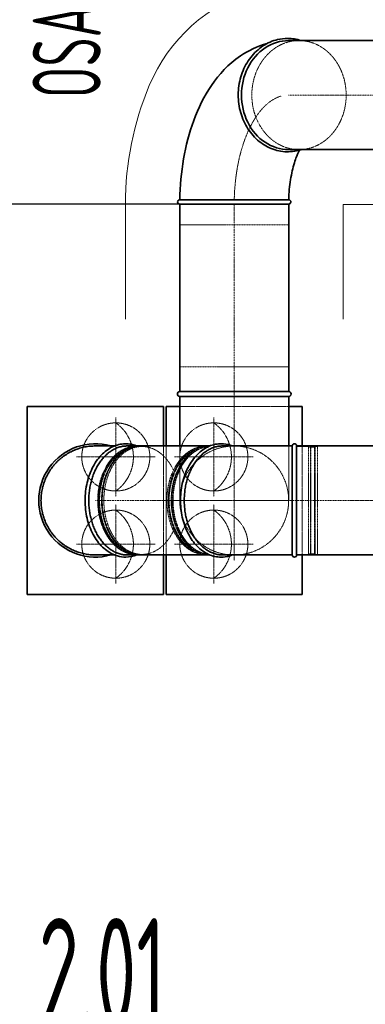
# Model space of a CAD drawing. Header units: millimetres. Extents: x 15940 to 92175, y -24684 to 227664.
# Tile 108 of 132: x 51315 to 51950, y 183375 to 185181. Entities that reach past the tile are written whole.
import ezdxf

# ---------------------------------------------------------------- set-up
doc = ezdxf.new("R2010")
doc.units = ezdxf.units.MM
doc.header["$LTSCALE"] = 0.05
for name, pattern in [('ACAD_ISO02W100', [15, 12, -3]), ('ACAD_ISO10W100', [18, 12, -3, 0, -3]), ('phl_thick', [0])]:
    doc.linetypes.add(name, pattern=pattern)
doc.layers.get('0').update_dxf_attribs({"lineweight": 5})
for name, color, linetype, lineweight in [('VZT_01 SUP (PŘÍVOD) - OBRYS', 5, 'Continuous', 35), ('VZT_02 SUP (PŘÍVOD) - OSA', 5, 'ACAD_ISO10W100', 5), ('VZT_04 SUP (PŘÍVOD) - SKRYTÉ', 5, 'ACAD_ISO02W100', 5), ('VZT_05 ETA (ODVOD) - OBRYS', 6, 'Continuous', 35), ('VZT_06 ETA (ODVOD) - OSA', 6, 'ACAD_ISO10W100', 5), ('VZT_08 ETA (ODVOD) - SKRYTÉ', 6, 'ACAD_ISO02W100', 5), ('VZT_0B ETA (ODVOD)', 6, 'Continuous', 35), ('VZT_50 POPIS - OBECNE', 7, 'Continuous', 13), ('VZT_60_KOTY - DIMENZE', 7, 'Continuous', 5), ('VZT_IZOLACE - TEPELNÁ', 6, 'IZOLACE TEPELNA', 5)]:
    doc.layers.add(name, color=color, linetype=linetype, lineweight=lineweight)
doc.layers.add('VZT_03 SUP (PŘÍVOD) - NETISK', color=8, linetype='ACAD_ISO02W100', lineweight=5, plot=False)
doc.layers.add('VZT_07 ETA (ODVOD) - NETISK', color=8, linetype='ACAD_ISO02W100', lineweight=5, plot=False)
doc.styles.add('EVORA_125', font='isocp.shx', dxfattribs={"width": 0.6, "height": 125})
doc.styles.add('ISOCP 4.0', font='isocp.shx', dxfattribs={"width": 0.6, "height": 4})
doc.styles.get("Standard").update_dxf_attribs({"font": 'arial.ttf'})
doc.linetypes.add('IZOLACE TEPELNA', pattern='A,12.7,-1.5,["T",Standard,S=2.54,R=0,X=0,Y=-1.27],-3', length=17.2)

msp = doc.modelspace()

# ---------------------------------------------------------------- linework, layer by layer
at = {"color": 0, "linetype": 'Continuous', "lineweight": 0, "extrusion": (9.95799e-17, -1, -2.22045e-16)}
for p, q in [((51531.1, 184399.4, 20.5), (51531.5, 184399.4, 20.5)), ((51536.4, 184399.4, 20.5), (51536.8, 184399.4, 20.5)), ((51537.1, 184398.4, 20.5), (51540, 184398.4, 20.5)), ((51659, 184399.4, 20.5), (51659.3, 184399.4, 20.5)), ((51664.3, 184399.4, 20.5), (51664.6, 184399.4, 20.5)), ((51531.1, 184199.4, 20.5), (51531.5, 184199.4, 20.5)), ((51536.4, 184199.4, 20.5), (51536.8, 184199.4, 20.5)), ((51537.1, 184200.4, 20.5), (51540, 184200.4, 20.5)), ((51659, 184199.4, 20.5), (51659.3, 184199.4, 20.5)), ((51664.3, 184199.4, 20.5), (51664.6, 184199.4, 20.5))]:
    msp.add_line(p, q, dxfattribs=at)
at = {"color": 0, "linetype": 'Continuous', "lineweight": 0}
for points in [[(51688.4, 184399.4, 20.5), (51688.4, 184399.4, 20.5), (51688.4, 184399.4, 20.5), (51688.4, 184399.4, 20.5)], [(51454.6, 184199.4, 20.5), (51454.6, 184199.4, 20.5), (51454.7, 184199.4, 20.5), (51454.7, 184199.4, 20.5)]]:
    msp.add_open_spline(points, degree=3, dxfattribs=at)
at = {"layer": 'VZT_01 SUP (PŘÍVOD) - OBRYS'}
for p, q in [((51622.9, 184851.1), (51609.4, 184851.1)), ((51622.8, 184843.1), (51609.4, 184843.1)), ((51809.4, 184843.1), (51622.8, 184843.1)), ((51809.5, 184499.2), (51609.5, 184499.2)), ((51609.5, 184490.2), (51609.6, 184399.2)), ((51809.5, 184490.2), (51609.5, 184490.2)), ((51809.5, 184490.2), (51809.5, 184399.2)), ((51609.5, 184471.7), (51584.5, 184471.7)), ((51584.5, 184471.7), (51584.5, 184399.2)), ((51834.5, 184471.7), (51809.5, 184471.7)), ((51834.5, 184399.2), (51834.5, 184471.7)), ((51584.5, 184199.2), (51584.5, 184126.7)), ((51834.5, 184126.7), (51834.5, 184199.2)), ((51584.5, 184126.7), (51834.5, 184126.7))]:
    msp.add_line(p, q, dxfattribs=at)
for points in [[(51809.4, 185143.1), (52495.4, 185143.1)], [(51809.4, 184943.1), (52495.4, 184943.1)], [(51609.6, 184499.2), (51609.6, 184843.1)], [(51809.6, 184499.2), (51809.6, 184843.1)]]:
    msp.add_lwpolyline(points, dxfattribs=at)
for centre, radius, start, end in [((51609.4, 184847.1), 4, 90, 270), ((51809.4, 184847.1), 4, 270, 88.4711), ((51609.5, 184494.7), 4.5, 90.0232, 270.0232), ((51809.5, 184494.7), 4.5, 270.0232, 90.0232)]:
    msp.add_arc(centre, radius, start, end, dxfattribs=at)
at = {"layer": 'VZT_01 SUP (PŘÍVOD) - OBRYS', "extrusion": (-1.64093e-16, -2.27726e-31, -1)}
msp.add_ellipse((51809.4, 185043.1), major_axis=(0, -100), ratio=0.866025, start_param=0, end_param=3.141593, dxfattribs=at)
at = {"layer": 'VZT_01 SUP (PŘÍVOD) - OBRYS'}
for points, knots in [([(51832.7, 184943.2), (51832.1, 184943), (51831.4, 184942.8), (51821.5, 184939.8), (51811.8, 184938.6), (51792.6, 184939.9), (51783.1, 184942.3), (51765.2, 184950.4), (51756.8, 184956.1), (51742, 184970.3), (51735.6, 184978.7), (51725.4, 184997.6), (51721.6, 185007.9), (51717.1, 185029.6), (51716.3, 185040.8), (51718, 185063), (51720.3, 185073.9), (51728, 185094.4), (51733.3, 185103.9), (51746.2, 185120.5), (51753.8, 185127.6), (51770.6, 185138.7), (51779.7, 185142.7), (51795.2, 185146.4), (51801.3, 185147.1), (51807.4, 185147.1)], [2.860804, 2.860804, 2.860804, 2.860804, 2.882409, 2.882409, 3.199277, 3.199277, 3.515349, 3.515349, 3.832996, 3.832996, 4.153055, 4.153055, 4.474817, 4.474817, 4.797342, 4.797342, 5.119991, 5.119991, 5.442211, 5.442211, 5.763196, 5.763196, 6.081976, 6.081976, 6.283185, 6.283185, 6.283185, 6.283185]), ([(51609.5, 184851.1), (51609.9, 184876.3), (51612.2, 184901.4), (51620.7, 184950.3), (51626.9, 184974.1), (51643.6, 185019.3), (51654.1, 185040.9), (51681.5, 185081), (51698.5, 185099.8), (51735.1, 185124.7), (51751.7, 185132.9), (51770.1, 185137.9)], [4.744392, 4.744392, 4.744392, 4.744392, 5.046815, 5.046815, 5.349238, 5.349238, 5.65166, 5.65166, 5.954083, 5.954083, 6.149503, 6.149503, 6.149503, 6.149503]), ([(51809.5, 184851.1), (51809.9, 184863.8), (51811, 184876.3), (51814.7, 184899.2), (51817.1, 184909.6), (51822.4, 184926.9), (51825.3, 184933.9), (51828.4, 184940.3), (51828.9, 184941.3), (51829.4, 184942.2)], [4.7657571, 4.7657571, 4.7657571, 4.7657571, 5.0198035, 5.0198035, 5.2652482, 5.2652482, 5.4905047, 5.4905047, 5.5340845, 5.5340845, 5.5340845, 5.5340845]), ([(51809.5, 184851.1), (51809.6, 184851.1), (51808.6, 184851.1), (51803.5, 184851.1), (51797.9, 184851.1), (51782.5, 184851.1), (51772.8, 184851.1), (51750.7, 184851.1), (51738.4, 184851.1), (51712.7, 184851.1), (51699.6, 184851.1), (51674.3, 184851.1), (51662.3, 184851.1), (51641, 184851.1), (51631.9, 184851.1), (51624.2, 184851.1), (51623.5, 184851.1), (51622.9, 184851.1)], [209.997359, 209.997359, 209.997359, 209.997359, 234.551342, 234.551342, 273.721472, 273.721472, 312.806301, 312.806301, 351.735982, 351.735982, 390.710875, 390.710875, 429.832624, 429.832624, 468.991563, 468.991563, 473.053633, 473.053633, 473.053633, 473.053633])]:
    msp.add_open_spline(points, degree=3, knots=knots, dxfattribs=at)
msp.add_open_spline([(51807.4, 185147.1), (51816, 185147.1), (51824.5, 185145.7), (51832.7, 185143)], degree=3, dxfattribs=at)
at = {"layer": 'VZT_02 SUP (PŘÍVOD) - OSA', "ltscale": 0.3}
for p, q in [((51709.5, 184499.2), (51709.6, 184299.2)), ((51672, 184379.2), (51672, 184451.7)), ((51599.5, 184379.2), (51672, 184379.2)), ((51672, 184306.7), (51672, 184379.2)), ((51744.5, 184379.2), (51672, 184379.2)), ((51709.6, 184299.2), (51599.6, 184299.2)), ((51709.6, 184299.2), (51819.6, 184299.3)), ((51709.6, 184299.2), (51709.6, 184189.2)), ((51672, 184219.2), (51672, 184291.7)), ((51599.5, 184219.2), (51672, 184219.2)), ((51672, 184146.7), (51672, 184219.2)), ((51744.5, 184219.2), (51672, 184219.2))]:
    msp.add_line(p, q, dxfattribs=at)
at = {"layer": 'VZT_02 SUP (PŘÍVOD) - OSA', "ltscale": 5}
for points in [[(52495.4, 185043.1), (51809.4, 185043.1)], [(51709.6, 184843.1), (51709.6, 184499.2)]]:
    msp.add_lwpolyline(points, dxfattribs=at)
at = {"layer": 'VZT_02 SUP (PŘÍVOD) - OSA', "ltscale": 0.3}
msp.add_open_spline([(51709.5, 184849.5), (51709.6, 184856.7), (51709.9, 184864), (51711, 184878.8), (51711.7, 184886.4), (51713.3, 184898.1), (51713.9, 184902.4), (51715.1, 184909.4), (51715.6, 184912.2), (51716.6, 184917.8), (51717.2, 184920.5), (51719, 184928.6), (51720.3, 184933.9), (51723, 184943.7), (51724.3, 184948.2), (51727, 184956.5), (51728.4, 184960.3), (51731.2, 184967.8), (51732.7, 184971.5), (51736.7, 184980.5), (51739.2, 184985.7), (51743, 184992.6), (51744.1, 184994.5), (51746.1, 184997.9), (51747.1, 184999.4), (51748.6, 185001.9), (51749.2, 185002.8), (51750.5, 185004.6), (51751.1, 185005.5), (51753, 185008.2), (51754.2, 185009.9), (51757.8, 185014.4), (51760, 185017.1), (51764.6, 185022), (51767, 185024.3), (51771.8, 185028.5), (51774.3, 185030.4), (51777.2, 185032.4), (51777.3, 185032.5), (51777.7, 185032.7), (51777.9, 185032.9), (51778.4, 185033.2), (51778.7, 185033.4), (51779.7, 185034.1), (51780.4, 185034.5), (51782.6, 185035.7), (51784, 185036.5), (51787.6, 185038.3), (51789.7, 185039.2), (51793.3, 185040.5), (51794.7, 185040.9), (51796.1, 185041.3)], degree=3, knots=[4.744392, 4.744392, 4.744392, 4.744392, 4.853277, 4.853277, 4.968798, 4.968798, 5.035636, 5.035636, 5.080039, 5.080039, 5.124441, 5.124441, 5.213246, 5.213246, 5.292134, 5.292134, 5.361992, 5.361992, 5.43185, 5.43185, 5.542799, 5.542799, 5.586208, 5.586208, 5.622358, 5.622358, 5.64496, 5.64496, 5.667441, 5.667441, 5.712403, 5.712403, 5.792576, 5.792576, 5.872749, 5.872749, 5.952922, 5.952922, 5.958416, 5.958416, 5.963909, 5.963909, 5.974895, 5.974895, 5.996867, 5.996867, 6.040811, 6.040811, 6.105648, 6.105648, 6.149503, 6.149503, 6.149503, 6.149503], dxfattribs=at)
at = {"layer": 'VZT_03 SUP (PŘÍVOD) - NETISK', "ltscale": 0.4}
for p, q in [((51809.4, 185143.1), (51828.4, 185143.1)), ((51809.4, 184943.1), (51828.4, 184943.1)), ((51609.4, 184843.1), (51609.4, 184805.1)), ((51809.4, 184843.1), (51809.4, 184805.1)), ((51622.8, 184805.1), (51609.4, 184805.1)), ((51809.4, 184805.1), (51622.8, 184805.1)), ((51809.5, 184544.2), (51609.5, 184544.2)), ((51609.5, 184544.2), (51609.5, 184499.2)), ((51809.5, 184499.2), (51809.5, 184544.2))]:
    msp.add_line(p, q, dxfattribs=at)
at = {"layer": 'VZT_03 SUP (PŘÍVOD) - NETISK', "ltscale": 0.4, "extrusion": (-1.64093e-16, 0, -1)}
msp.add_ellipse((51828.4, 185043.1), major_axis=(0, -100), ratio=0.866025, start_param=-1.570796, end_param=4.712389, dxfattribs=at)
at = {"layer": 'VZT_04 SUP (PŘÍVOD) - SKRYTÉ'}
for p, q in [((51809.5, 184471.7), (51609.5, 184471.7)), ((51584.5, 184399.2), (51584.5, 184199.2)), ((51834.5, 184199.2), (51834.5, 184399.2))]:
    msp.add_line(p, q, dxfattribs=at)
at = {"layer": 'VZT_04 SUP (PŘÍVOD) - SKRYTÉ', "ltscale": 2}
for p, q in [((51609.6, 184399.2), (51609.6, 184299.2)), ((51809.5, 184399.2), (51809.6, 184299.2))]:
    msp.add_line(p, q, dxfattribs=at)
at = {"layer": 'VZT_04 SUP (PŘÍVOD) - SKRYTÉ'}
for centre in [(51672, 184379.2), (51672, 184219.2)]:
    msp.add_circle(centre, 62.5, dxfattribs=at)
for centre in [(51627.6, 184379.2), (51627.6, 184219.2)]:
    msp.add_arc(centre, 76.7, 305.4307, 54.5693, dxfattribs=at)
at = {"layer": 'VZT_04 SUP (PŘÍVOD) - SKRYTÉ', "ltscale": 2}
for start, end in [(0.0232, 180.0232), (180.0232, 0.0232)]:
    msp.add_arc((51709.4, 184299.2), 100, start, end, dxfattribs=at)
at = {"layer": 'VZT_05 ETA (ODVOD) - OBRYS'}
for p, q in [((51579.5, 184471.7), (51329.5, 184471.7)), ((51329.5, 184471.7), (51329.5, 184126.7)), ((51579.5, 184399.2), (51579.5, 184471.7)), ((51579.5, 184126.7), (51579.5, 184199.2)), ((51329.5, 184126.7), (51579.5, 184126.7))]:
    msp.add_line(p, q, dxfattribs=at)
at = {"layer": 'VZT_05 ETA (ODVOD) - OBRYS', "extrusion": (9.95799e-17, -1, -2.22045e-16)}
for p, q in [((51489.7, 184399.4, 20.5), (51454.7, 184399.4, 20.5)), ((51816.1, 184399.4, 20.5), (51688.4, 184399.4, 20.5)), ((51816.1, 184199.4, 20.5), (51816.1, 184399.4, 20.5)), ((51824.1, 184299.4, 20.5), (51824.1, 184399.4, 20.5)), ((51824.1, 184199.4, 20.5), (51824.1, 184299.4, 20.5)), ((51454.7, 184199.4, 20.5), (51489.7, 184199.4, 20.5)), ((51688.4, 184199.4, 20.5), (51816.1, 184199.4, 20.5))]:
    msp.add_line(p, q, dxfattribs=at)
at = {"layer": 'VZT_05 ETA (ODVOD) - OBRYS'}
for points in [[(51513.1, 184399.4), (51664.9, 184399.4)], [(51824.1, 184399.4), (51998.5, 184399.4)], [(51513.1, 184199.4), (51664.9, 184199.4)], [(51824.1, 184199.4), (51998.5, 184199.4)]]:
    msp.add_lwpolyline(points, dxfattribs=at)
at = {"layer": 'VZT_05 ETA (ODVOD) - OBRYS', "extrusion": (-2.21112e-32, 2.22045e-16, -1)}
for centre, radius, start, end in [((-51454.5, 184299.4, -20.5), 104, 254.0576, 105.9424), ((-51820.1, 184399.4, -20.5), 4, 0, 180), ((-51820.1, 184199.4, -20.5), 4, 180, 0)]:
    msp.add_arc(centre, radius, start, end, dxfattribs=at)
at = {"layer": 'VZT_05 ETA (ODVOD) - OBRYS'}
for points, knots in [([(51530.9, 184399.4, 20.5), (51530.4, 184399.5, 20.5), (51530, 184399.7, 20.5), (51521.9, 184402.7, 20.5), (51513.9, 184403.8, 20.5), (51498.2, 184402.6, 20.5), (51490.4, 184400.2, 20.5), (51475.7, 184392.3, 20.5), (51468.9, 184386.7, 20.5), (51456.6, 184372.7, 20.5), (51451.3, 184364.2, 20.5), (51442.8, 184345.4, 20.5), (51439.6, 184335.1, 20.5), (51435.8, 184313.5, 20.5), (51435.2, 184302.2, 20.5), (51436.4, 184280.1, 20.5), (51438.3, 184269.1, 20.5), (51444.5, 184248.6, 20.5), (51448.9, 184239, 20.5), (51459.4, 184222.2, 20.5), (51465.7, 184215, 20.5), (51479.7, 184203.8, 20.5), (51487.3, 184199.8, 20.5), (51500.2, 184196.1, 20.5), (51505.2, 184195.4, 20.5), (51510.3, 184195.4, 20.5)], [2.868023, 2.868023, 2.868023, 2.868023, 2.885391, 2.885391, 3.197704, 3.197704, 3.506297, 3.506297, 3.821613, 3.821613, 4.143743, 4.143743, 4.468055, 4.468055, 4.79253, 4.79253, 5.116967, 5.116967, 5.441453, 5.441453, 5.765127, 5.765127, 6.084374, 6.084374, 6.283185, 6.283185, 6.283185, 6.283185]), ([(51685.5, 184195.4, 20.5), (51677.6, 184195.4, 20.5), (51669.8, 184197.1, 20.5), (51654.8, 184203.8, 20.5), (51647.8, 184208.9, 20.5), (51635, 184221.9, 20.5), (51629.3, 184229.8, 20.5), (51620, 184247.9, 20.5), (51616.5, 184258, 20.5), (51611.7, 184279.3, 20.5), (51610.6, 184290.4, 20.5), (51611, 184312.7, 20.5), (51612.4, 184323.8, 20.5), (51617.8, 184344.7, 20.5), (51621.6, 184354.6, 20.5), (51631.5, 184372.2, 20.5), (51637.5, 184379.9, 20.5), (51650.9, 184392.3, 20.5), (51658.3, 184397, 20.5), (51673.8, 184402.7, 20.5), (51681.8, 184403.8, 20.5), (51695.3, 184402.8, 20.5), (51700.8, 184401.5, 20.5), (51706.1, 184399.4, 20.5)], [0, 0, 0, 0, 0.308376, 0.308376, 0.622113, 0.622113, 0.943381, 0.943381, 1.267532, 1.267532, 1.59202, 1.59202, 1.916452, 1.916452, 2.240944, 2.240944, 2.564931, 2.564931, 2.885391, 2.885391, 3.197704, 3.197704, 3.415135, 3.415135, 3.415135, 3.415135]), ([(51454.6, 184399.4, 20.5), (51453.1, 184399.4, 20.5), (51451.5, 184399.3, 20.5), (51448.4, 184399.2, 20.5), (51446.7, 184399.1, 20.5), (51443.4, 184398.8, 20.5), (51441.8, 184398.6, 20.5), (51438.5, 184398.1, 20.5), (51436.8, 184397.8, 20.5), (51433.5, 184397.1, 20.5), (51431.9, 184396.8, 20.5), (51428.6, 184395.9, 20.5), (51427, 184395.5, 20.5), (51423.9, 184394.5, 20.5), (51422.3, 184394, 20.5), (51419.3, 184392.9, 20.5), (51417.8, 184392.3, 20.5), (51415, 184391.2, 20.5), (51413.5, 184390.5, 20.5), (51410.6, 184389.2, 20.5), (51409.1, 184388.4, 20.5), (51406.2, 184386.9, 20.5), (51404.8, 184386.1, 20.5), (51401.9, 184384.3, 20.5), (51400.5, 184383.4, 20.5), (51397.7, 184381.6, 20.5), (51396.3, 184380.6, 20.5), (51393.6, 184378.6, 20.5), (51392.3, 184377.6, 20.5), (51389.8, 184375.5, 20.5), (51388.5, 184374.4, 20.5), (51386.2, 184372.3, 20.5), (51385, 184371.2, 20.5), (51382.8, 184369, 20.5), (51381.7, 184367.8, 20.5), (51379.6, 184365.5, 20.5), (51378.5, 184364.2, 20.5), (51376.4, 184361.7, 20.5), (51375.4, 184360.4, 20.5), (51373.4, 184357.7, 20.5), (51372.4, 184356.3, 20.5), (51370.5, 184353.5, 20.5), (51369.7, 184352.1, 20.5), (51367.9, 184349.2, 20.5), (51367.1, 184347.8, 20.5), (51365.6, 184344.9, 20.5), (51364.8, 184343.4, 20.5), (51363.5, 184340.5, 20.5), (51362.8, 184339.1, 20.5), (51361.7, 184336.2, 20.5), (51361.1, 184334.7, 20.5), (51360, 184331.7, 20.5), (51359.5, 184330.2, 20.5), (51358.5, 184327, 20.5), (51358.1, 184325.4, 20.5), (51357.2, 184322.2, 20.5), (51356.9, 184320.5, 20.5), (51356.2, 184317.2, 20.5), (51355.9, 184315.6, 20.5), (51355.4, 184312.3, 20.5), (51355.2, 184310.6, 20.5), (51354.9, 184307.3, 20.5), (51354.8, 184305.7, 20.5), (51354.7, 184302.5, 20.5), (51354.6, 184300.9, 20.5), (51354.6, 184299.4, 20.5), (51354.6, 184297.8, 20.5), (51354.7, 184296.3, 20.5), (51354.8, 184293, 20.5), (51354.9, 184291.4, 20.5), (51355.2, 184288.1, 20.5), (51355.4, 184286.5, 20.5), (51355.9, 184283.2, 20.5), (51356.2, 184281.5, 20.5), (51356.9, 184278.2, 20.5), (51357.2, 184276.6, 20.5), (51358.1, 184273.3, 20.5), (51358.5, 184271.7, 20.5), (51359.5, 184268.6, 20.5), (51360, 184267, 20.5), (51361.1, 184264, 20.5), (51361.7, 184262.5, 20.5), (51362.8, 184259.7, 20.5), (51363.5, 184258.2, 20.5), (51364.8, 184255.3, 20.5), (51365.6, 184253.9, 20.5), (51367.1, 184251, 20.5), (51367.9, 184249.5, 20.5), (51369.7, 184246.6, 20.5), (51370.5, 184245.2, 20.5), (51372.4, 184242.4, 20.5), (51373.4, 184241, 20.5), (51375.4, 184238.4, 20.5), (51376.4, 184237.1, 20.5), (51378.5, 184234.5, 20.5), (51379.6, 184233.3, 20.5), (51381.7, 184230.9, 20.5), (51382.8, 184229.8, 20.5), (51385, 184227.6, 20.5), (51386.2, 184226.5, 20.5), (51388.5, 184224.3, 20.5), (51389.8, 184223.3, 20.5), (51392.3, 184221.2, 20.5), (51393.6, 184220.1, 20.5), (51396.3, 184218.1, 20.5), (51397.7, 184217.2, 20.5), (51400.5, 184215.3, 20.5), (51401.9, 184214.4, 20.5), (51404.8, 184212.7, 20.5), (51406.2, 184211.9, 20.5), (51409.1, 184210.3, 20.5), (51410.6, 184209.6, 20.5), (51413.5, 184208.2, 20.5), (51415, 184207.6, 20.5), (51417.8, 184206.4, 20.5), (51419.3, 184205.8, 20.5), (51422.3, 184204.7, 20.5), (51423.9, 184204.2, 20.5), (51427, 184203.3, 20.5), (51428.6, 184202.8, 20.5), (51431.9, 184202, 20.5), (51433.5, 184201.6, 20.5), (51436.8, 184201, 20.5), (51438.5, 184200.7, 20.5), (51441.8, 184200.2, 20.5), (51443.4, 184200, 20.5), (51446.7, 184199.7, 20.5), (51448.4, 184199.6, 20.5), (51451.5, 184199.4, 20.5), (51453.1, 184199.4, 20.5), (51454.6, 184199.4, 20.5)], [-148.058014, -148.058014, -148.058014, -148.058014, -143.505913, -143.505913, -138.87378, -138.87378, -134.241647, -134.241647, -129.609514, -129.609514, -124.977381, -124.977381, -120.345248, -120.345248, -115.713115, -115.713115, -111.080982, -111.080982, -106.451331, -106.451331, -101.82168, -101.82168, -97.192029, -97.192029, -92.562378, -92.562378, -87.932727, -87.932727, -83.303076, -83.303076, -78.673425, -78.673425, -74.043774, -74.043774, -69.415617, -69.415617, -64.787461, -64.787461, -60.159305, -60.159305, -55.531148, -55.531148, -50.902992, -50.902992, -46.274836, -46.274836, -41.646679, -41.646679, -37.018523, -37.018523, -32.391208, -32.391208, -27.763892, -27.763892, -23.136577, -23.136577, -18.509262, -18.509262, -13.881946, -13.881946, -9.254631, -9.254631, -4.627315, -4.627315, 0, 0, 0, 4.627315, 4.627315, 9.254631, 9.254631, 13.881946, 13.881946, 18.509262, 18.509262, 23.136577, 23.136577, 27.763892, 27.763892, 32.391208, 32.391208, 37.018523, 37.018523, 41.646679, 41.646679, 46.274836, 46.274836, 50.902992, 50.902992, 55.531148, 55.531148, 60.159305, 60.159305, 64.787461, 64.787461, 69.415617, 69.415617, 74.043774, 74.043774, 78.673425, 78.673425, 83.303076, 83.303076, 87.932727, 87.932727, 92.562378, 92.562378, 97.192029, 97.192029, 101.82168, 101.82168, 106.451331, 106.451331, 111.080982, 111.080982, 115.713115, 115.713115, 120.345248, 120.345248, 124.977381, 124.977381, 129.609514, 129.609514, 134.241647, 134.241647, 138.87378, 138.87378, 143.505913, 143.505913, 148.058014, 148.058014, 148.058014, 148.058014]), ([(51513, 184399.4), (51512, 184399.4), (51510.9, 184399.3), (51508.6, 184399.2), (51507.5, 184399.1), (51505.1, 184398.8), (51504, 184398.6), (51501.6, 184398.1), (51500.5, 184397.8), (51498.1, 184397.1), (51497, 184396.8), (51494.7, 184395.9), (51493.5, 184395.5), (51491.3, 184394.5), (51490.2, 184394), (51488.1, 184392.9), (51487, 184392.3), (51485, 184391.2), (51484, 184390.5), (51481.9, 184389.2), (51480.9, 184388.4), (51478.8, 184386.9), (51477.8, 184386.1), (51475.8, 184384.3), (51474.8, 184383.4), (51472.8, 184381.6), (51471.8, 184380.6), (51469.9, 184378.6), (51469, 184377.6), (51467.2, 184375.5), (51466.3, 184374.4), (51464.6, 184372.3), (51463.8, 184371.2), (51462.3, 184369), (51461.5, 184367.8), (51460, 184365.5), (51459.2, 184364.2), (51457.8, 184361.7), (51457, 184360.4), (51455.6, 184357.7), (51454.9, 184356.3), (51453.6, 184353.5), (51453, 184352.1), (51451.8, 184349.2), (51451.2, 184347.8), (51450.1, 184344.9), (51449.6, 184343.4), (51448.6, 184340.5), (51448.2, 184339.1), (51447.3, 184336.2), (51446.9, 184334.7), (51446.1, 184331.7), (51445.8, 184330.2), (51445.1, 184327), (51444.8, 184325.4), (51444.2, 184322.2), (51443.9, 184320.5), (51443.5, 184317.2), (51443.3, 184315.6), (51442.9, 184312.3), (51442.8, 184310.6), (51442.6, 184307.3), (51442.5, 184305.7), (51442.4, 184302.5), (51442.4, 184300.9), (51442.4, 184299.4), (51442.4, 184297.8), (51442.4, 184296.3), (51442.5, 184293), (51442.6, 184291.4), (51442.8, 184288.1), (51442.9, 184286.5), (51443.3, 184283.2), (51443.5, 184281.5), (51443.9, 184278.2), (51444.2, 184276.6), (51444.8, 184273.3), (51445.1, 184271.7), (51445.8, 184268.6), (51446.1, 184267), (51446.9, 184264), (51447.3, 184262.5), (51448.2, 184259.7), (51448.6, 184258.2), (51449.6, 184255.3), (51450.1, 184253.9), (51451.2, 184251), (51451.8, 184249.5), (51453, 184246.6), (51453.6, 184245.2), (51454.9, 184242.4), (51455.6, 184241), (51457, 184238.4), (51457.8, 184237.1), (51459.2, 184234.5), (51460, 184233.3), (51461.5, 184230.9), (51462.3, 184229.8), (51463.8, 184227.6), (51464.6, 184226.5), (51466.3, 184224.3), (51467.2, 184223.3), (51469, 184221.2), (51469.9, 184220.1), (51471.8, 184218.1), (51472.8, 184217.2), (51474.8, 184215.3), (51475.8, 184214.4), (51477.8, 184212.7), (51478.8, 184211.9), (51480.9, 184210.3), (51481.9, 184209.6), (51484, 184208.2), (51485, 184207.6), (51487, 184206.4), (51488.1, 184205.8), (51490.2, 184204.7), (51491.3, 184204.2), (51493.5, 184203.3), (51494.7, 184202.8), (51497, 184202), (51498.1, 184201.6), (51500.5, 184201), (51501.6, 184200.7), (51504, 184200.2), (51505.1, 184200), (51507.5, 184199.7), (51508.6, 184199.6), (51510.9, 184199.4), (51512, 184199.4), (51513, 184199.4)], [-148.058014, -148.058014, -148.058014, -148.058014, -143.505913, -143.505913, -138.87378, -138.87378, -134.241647, -134.241647, -129.609514, -129.609514, -124.977381, -124.977381, -120.345248, -120.345248, -115.713115, -115.713115, -111.080982, -111.080982, -106.451331, -106.451331, -101.82168, -101.82168, -97.192029, -97.192029, -92.562378, -92.562378, -87.932727, -87.932727, -83.303076, -83.303076, -78.673425, -78.673425, -74.043774, -74.043774, -69.415617, -69.415617, -64.787461, -64.787461, -60.159305, -60.159305, -55.531148, -55.531148, -50.902992, -50.902992, -46.274836, -46.274836, -41.646679, -41.646679, -37.018523, -37.018523, -32.391208, -32.391208, -27.763892, -27.763892, -23.136577, -23.136577, -18.509262, -18.509262, -13.881946, -13.881946, -9.254631, -9.254631, -4.627315, -4.627315, 0, 0, 0, 4.627315, 4.627315, 9.254631, 9.254631, 13.881946, 13.881946, 18.509262, 18.509262, 23.136577, 23.136577, 27.763892, 27.763892, 32.391208, 32.391208, 37.018523, 37.018523, 41.646679, 41.646679, 46.274836, 46.274836, 50.902992, 50.902992, 55.531148, 55.531148, 60.159305, 60.159305, 64.787461, 64.787461, 69.415617, 69.415617, 74.043774, 74.043774, 78.673425, 78.673425, 83.303076, 83.303076, 87.932727, 87.932727, 92.562378, 92.562378, 97.192029, 97.192029, 101.82168, 101.82168, 106.451331, 106.451331, 111.080982, 111.080982, 115.713115, 115.713115, 120.345248, 120.345248, 124.977381, 124.977381, 129.609514, 129.609514, 134.241647, 134.241647, 138.87378, 138.87378, 143.505913, 143.505913, 148.058014, 148.058014, 148.058014, 148.058014]), ([(51688.4, 184399.4, 20.5), (51687.3, 184399.4, 20.5), (51686.2, 184399.3, 20.5), (51684, 184399.2, 20.5), (51682.8, 184399.1, 20.5), (51680.5, 184398.8, 20.5), (51679.3, 184398.6, 20.5), (51677, 184398.1, 20.5), (51675.8, 184397.8, 20.5), (51673.5, 184397.1, 20.5), (51672.3, 184396.8, 20.5), (51670, 184395.9, 20.5), (51668.9, 184395.5, 20.5), (51666.6, 184394.5, 20.5), (51665.5, 184394, 20.5), (51663.4, 184392.9, 20.5), (51662.4, 184392.3, 20.5), (51660.3, 184391.2, 20.5), (51659.3, 184390.5, 20.5), (51657.3, 184389.2, 20.5), (51656.2, 184388.4, 20.5), (51654.2, 184386.9, 20.5), (51653.1, 184386.1, 20.5), (51651.1, 184384.3, 20.5), (51650.1, 184383.4, 20.5), (51648.1, 184381.6, 20.5), (51647.2, 184380.6, 20.5), (51645.3, 184378.6, 20.5), (51644.3, 184377.6, 20.5), (51642.5, 184375.5, 20.5), (51641.7, 184374.4, 20.5), (51640, 184372.3, 20.5), (51639.2, 184371.2, 20.5), (51637.6, 184369, 20.5), (51636.9, 184367.8, 20.5), (51635.3, 184365.5, 20.5), (51634.6, 184364.2, 20.5), (51633.1, 184361.7, 20.5), (51632.4, 184360.4, 20.5), (51631, 184357.7, 20.5), (51630.3, 184356.3, 20.5), (51628.9, 184353.5, 20.5), (51628.3, 184352.1, 20.5), (51627.1, 184349.2, 20.5), (51626.5, 184347.8, 20.5), (51625.4, 184344.9, 20.5), (51624.9, 184343.4, 20.5), (51623.9, 184340.5, 20.5), (51623.5, 184339.1, 20.5), (51622.7, 184336.2, 20.5), (51622.2, 184334.7, 20.5), (51621.5, 184331.7, 20.5), (51621.1, 184330.2, 20.5), (51620.4, 184327, 20.5), (51620.1, 184325.4, 20.5), (51619.5, 184322.2, 20.5), (51619.3, 184320.5, 20.5), (51618.8, 184317.2, 20.5), (51618.6, 184315.6, 20.5), (51618.3, 184312.3, 20.5), (51618.1, 184310.6, 20.5), (51617.9, 184307.3, 20.5), (51617.8, 184305.7, 20.5), (51617.7, 184302.5, 20.5), (51617.7, 184300.9, 20.5), (51617.7, 184299.4, 20.5), (51617.7, 184297.8, 20.5), (51617.7, 184296.3, 20.5), (51617.8, 184293, 20.5), (51617.9, 184291.4, 20.5), (51618.1, 184288.1, 20.5), (51618.3, 184286.5, 20.5), (51618.6, 184283.2, 20.5), (51618.8, 184281.5, 20.5), (51619.3, 184278.2, 20.5), (51619.5, 184276.6, 20.5), (51620.1, 184273.3, 20.5), (51620.4, 184271.7, 20.5), (51621.1, 184268.6, 20.5), (51621.5, 184267, 20.5), (51622.2, 184264, 20.5), (51622.7, 184262.5, 20.5), (51623.5, 184259.7, 20.5), (51623.9, 184258.2, 20.5), (51624.9, 184255.3, 20.5), (51625.4, 184253.9, 20.5), (51626.5, 184251, 20.5), (51627.1, 184249.5, 20.5), (51628.3, 184246.6, 20.5), (51628.9, 184245.2, 20.5), (51630.3, 184242.4, 20.5), (51631, 184241, 20.5), (51632.4, 184238.4, 20.5), (51633.1, 184237.1, 20.5), (51634.6, 184234.5, 20.5), (51635.3, 184233.3, 20.5), (51636.9, 184230.9, 20.5), (51637.6, 184229.8, 20.5), (51639.2, 184227.6, 20.5), (51640, 184226.5, 20.5), (51641.7, 184224.3, 20.5), (51642.5, 184223.3, 20.5), (51644.3, 184221.2, 20.5), (51645.3, 184220.1, 20.5), (51647.2, 184218.1, 20.5), (51648.1, 184217.2, 20.5), (51650.1, 184215.3, 20.5), (51651.1, 184214.4, 20.5), (51653.1, 184212.7, 20.5), (51654.2, 184211.9, 20.5), (51656.2, 184210.3, 20.5), (51657.3, 184209.6, 20.5), (51659.3, 184208.2, 20.5), (51660.3, 184207.6, 20.5), (51662.4, 184206.4, 20.5), (51663.4, 184205.8, 20.5), (51665.5, 184204.7, 20.5), (51666.6, 184204.2, 20.5), (51668.9, 184203.3, 20.5), (51670, 184202.8, 20.5), (51672.3, 184202, 20.5), (51673.5, 184201.6, 20.5), (51675.8, 184201, 20.5), (51677, 184200.7, 20.5), (51679.3, 184200.2, 20.5), (51680.5, 184200, 20.5), (51682.8, 184199.7, 20.5), (51684, 184199.6, 20.5), (51686.2, 184199.4, 20.5), (51687.3, 184199.4, 20.5), (51688.4, 184199.4, 20.5)], [-148.058014, -148.058014, -148.058014, -148.058014, -143.505913, -143.505913, -138.87378, -138.87378, -134.241647, -134.241647, -129.609514, -129.609514, -124.977381, -124.977381, -120.345248, -120.345248, -115.713115, -115.713115, -111.080982, -111.080982, -106.451331, -106.451331, -101.82168, -101.82168, -97.192029, -97.192029, -92.562378, -92.562378, -87.932727, -87.932727, -83.303076, -83.303076, -78.673425, -78.673425, -74.043774, -74.043774, -69.415617, -69.415617, -64.787461, -64.787461, -60.159305, -60.159305, -55.531148, -55.531148, -50.902992, -50.902992, -46.274836, -46.274836, -41.646679, -41.646679, -37.018523, -37.018523, -32.391208, -32.391208, -27.763892, -27.763892, -23.136577, -23.136577, -18.509262, -18.509262, -13.881946, -13.881946, -9.254631, -9.254631, -4.627315, -4.627315, 0, 0, 0, 4.627315, 4.627315, 9.254631, 9.254631, 13.881946, 13.881946, 18.509262, 18.509262, 23.136577, 23.136577, 27.763892, 27.763892, 32.391208, 32.391208, 37.018523, 37.018523, 41.646679, 41.646679, 46.274836, 46.274836, 50.902992, 50.902992, 55.531148, 55.531148, 60.159305, 60.159305, 64.787461, 64.787461, 69.415617, 69.415617, 74.043774, 74.043774, 78.673425, 78.673425, 83.303076, 83.303076, 87.932727, 87.932727, 92.562378, 92.562378, 97.192029, 97.192029, 101.82168, 101.82168, 106.451331, 106.451331, 111.080982, 111.080982, 115.713115, 115.713115, 120.345248, 120.345248, 124.977381, 124.977381, 129.609514, 129.609514, 134.241647, 134.241647, 138.87378, 138.87378, 143.505913, 143.505913, 148.058014, 148.058014, 148.058014, 148.058014]), ([(51706.1, 184199.4, 20.5), (51704.3, 184198.7, 20.5), (51702.4, 184198, 20.5), (51695.6, 184196.1, 20.5), (51690.6, 184195.4, 20.5), (51685.5, 184195.4, 20.5)], [6.0096429, 6.0096429, 6.0096429, 6.0096429, 6.0843742, 6.0843742, 6.2831853, 6.2831853, 6.2831853, 6.2831853])]:
    msp.add_open_spline(points, degree=3, knots=knots, dxfattribs=at)
for points in [[(51454.7, 184399.4, 20.5), (51454.7, 184399.4, 20.5), (51454.6, 184399.4, 20.5), (51454.6, 184399.4, 20.5)], [(51688.4, 184199.4, 20.5), (51688.4, 184199.4, 20.5), (51688.4, 184199.4, 20.5), (51688.4, 184199.4, 20.5)]]:
    msp.add_open_spline(points, degree=3, dxfattribs=at)
at = {"layer": 'VZT_06 ETA (ODVOD) - OSA', "ltscale": 0.3}
for p, q in [((51492, 184379.2), (51492, 184451.7)), ((51419.5, 184379.2), (51492, 184379.2)), ((51492, 184306.7), (51492, 184379.2)), ((51564.5, 184379.2), (51492, 184379.2)), ((51492, 184219.2), (51492, 184291.7)), ((51419.5, 184219.2), (51492, 184219.2)), ((51492, 184146.7), (51492, 184219.2)), ((51564.5, 184219.2), (51492, 184219.2))]:
    msp.add_line(p, q, dxfattribs=at)
at = {"layer": 'VZT_06 ETA (ODVOD) - OSA', "ltscale": 5}
for points in [[(51824.1, 184299.4), (51454.5, 184299.4)], [(51998.5, 184299.4), (51824.1, 184299.4)]]:
    msp.add_lwpolyline(points, dxfattribs=at)
at = {"layer": 'VZT_07 ETA (ODVOD) - NETISK', "ltscale": 0.4, "extrusion": (9.95799e-17, -1, -2.22045e-16)}
for p, q in [((51824.1, 184398.4, 20.5), (51846.1, 184398.4, 20.5)), ((51846.1, 184299.4, 20.5), (51846.1, 184398.4, 20.5)), ((51846.1, 184397.4, 20.5), (51849.6, 184397.4, 20.5)), ((51849.6, 184299.4, 20.5), (51849.6, 184399.4, 20.5)), ((51849.6, 184399.4, 20.5), (51850.1, 184399.4, 20.5)), ((51850.1, 184299.4, 20.5), (51850.1, 184399.4, 20.5)), ((51850.1, 184397.4, 20.5), (51857.1, 184397.4, 20.5)), ((51857.1, 184299.4, 20.5), (51857.1, 184399.4, 20.5)), ((51857.1, 184399.4, 20.5), (51857.6, 184399.4, 20.5)), ((51857.6, 184299.4, 20.5), (51857.6, 184399.4, 20.5)), ((51857.6, 184397.4, 20.5), (51858.1, 184397.4, 20.5)), ((51858.1, 184299.4, 20.5), (51858.1, 184398.4, 20.5)), ((51858.1, 184398.4, 20.5), (51862.1, 184398.4, 20.5)), ((51862.1, 184299.4, 20.5), (51862.1, 184398.4, 20.5)), ((51846.1, 184200.4, 20.5), (51846.1, 184299.4, 20.5)), ((51849.6, 184199.4, 20.5), (51849.6, 184299.4, 20.5)), ((51850.1, 184199.4, 20.5), (51850.1, 184299.4, 20.5)), ((51857.1, 184199.4, 20.5), (51857.1, 184299.4, 20.5)), ((51857.6, 184199.4, 20.5), (51857.6, 184299.4, 20.5)), ((51858.1, 184200.4, 20.5), (51858.1, 184299.4, 20.5)), ((51862.1, 184200.4, 20.5), (51862.1, 184299.4, 20.5)), ((51824.1, 184200.4, 20.5), (51846.1, 184200.4, 20.5)), ((51846.1, 184201.4, 20.5), (51849.6, 184201.4, 20.5)), ((51849.6, 184199.4, 20.5), (51850.1, 184199.4, 20.5)), ((51850.1, 184201.4, 20.5), (51857.1, 184201.4, 20.5)), ((51857.1, 184199.4, 20.5), (51857.6, 184199.4, 20.5)), ((51857.6, 184201.4, 20.5), (51858.1, 184201.4, 20.5)), ((51858.1, 184200.4, 20.5), (51862.1, 184200.4, 20.5))]:
    msp.add_line(p, q, dxfattribs=at)
at = {"layer": 'VZT_07 ETA (ODVOD) - NETISK', "ltscale": 0.4}
for centre, major_axis, start_param, end_param in [((51536.8, 184299.4, 20.5), (0, 100), -0.246087, 1.570796), ((51540, 184299.4, 20.5), (0, 99), -0.974216, 1.570796), ((51528.7, 184299.4, 20.5), (0, 99), 0.272854, 1.570796), ((51531.1, 184299.4, 20.5), (0, 100), 0, 1.570796), ((51531.5, 184299.4, 20.5), (0, 100), -0.035007, 1.570796), ((51531.5, 184299.4, 20.5), (0, 98), 0.255692, 1.570796), ((51536.4, 184299.4, 20.5), (0, 100), 0, 1.570796), ((51537.1, 184299.4, 20.5), (0, 99), 0, 1.570796), ((51655.8, 184299.4, 20.5), (0, 99), 0.201988, 1.570796), ((51659, 184299.4, 20.5), (0, 100), 0, 1.570796), ((51659.3, 184299.4, 20.5), (0, 100), -0.035007, 1.570796), ((51659.3, 184299.4, 20.5), (0, 98), 0.255692, 1.570796), ((51664.3, 184299.4, 20.5), (0, 100), 0, 1.570796), ((51664.6, 184299.4, 20.5), (0, 100), -0.003965, 1.570796), ((51664.6, 184299.4, 20.5), (0, 98), 0.272682, 1.570796), ((51667.1, 184299.4, 20.5), (0, 99), 0.073723, 1.570796), ((51528.7, 184299.4, 20.5), (0, -98), -2.547928, -1.570796), ((51528.7, 184299.4, 20.5), (0, -99), -1.570796, -0.272854), ((51528.7, 184299.4, 20.5), (0, -98), -1.570796, -0.593665), ((51531.1, 184299.4, 20.5), (0, -100), -1.570796, 0), ((51531.5, 184299.4, 20.5), (0, -100), -1.570796, 0.035007), ((51531.5, 184299.4, 20.5), (0, -98), -1.570796, -0.255692), ((51536.4, 184299.4, 20.5), (0, -100), -1.570796, 0), ((51536.8, 184299.4, 20.5), (0, -100), -1.570796, 0.246087), ((51537.1, 184299.4, 20.5), (0, -99), -1.570796, 0), ((51540, 184299.4, 20.5), (0, -99), -1.570796, 0.974216), ((51655.8, 184299.4, 20.5), (0, -99), -1.570796, -0.201988), ((51659, 184299.4, 20.5), (0, -100), -1.570796, 0), ((51659.3, 184299.4, 20.5), (0, -100), -1.570796, 0.035007), ((51659.3, 184299.4, 20.5), (0, -98), -1.570796, -0.255692), ((51664.3, 184299.4, 20.5), (0, -100), -1.570796, 0), ((51664.6, 184299.4, 20.5), (0, -100), -1.570796, 0.003965), ((51664.6, 184299.4, 20.5), (0, -98), -1.570796, -0.272682), ((51667.1, 184299.4, 20.5), (0, -99), -1.570796, -0.073723)]:
    msp.add_ellipse(centre, major_axis=major_axis, ratio=0.707107, start_param=start_param, end_param=end_param, dxfattribs=at)
at = {"layer": 'VZT_08 ETA (ODVOD) - SKRYTÉ'}
msp.add_line((51579.5, 184199.2), (51579.5, 184399.2), dxfattribs=at)
for centre in [(51492, 184379.2), (51492, 184219.2)]:
    msp.add_circle(centre, 62.5, dxfattribs=at)
for centre in [(51447.6, 184379.2), (51447.6, 184219.2)]:
    msp.add_arc(centre, 76.7, 305.4307, 54.5693, dxfattribs=at)
at = {"layer": 'VZT_0B ETA (ODVOD)'}
msp.add_open_spline([(51510.3, 184195.4, 20.5), (51517.2, 184195.4, 20.5), (51524.2, 184196.7, 20.5), (51530.9, 184199.4, 20.5)], degree=3, dxfattribs=at)
at = {"layer": 'VZT_60_KOTY - DIMENZE', "linetype": 'ByBlock', "lineweight": -2}
msp.add_lwpolyline([(51609.6, 184843.1), (51280.9, 184843.1)], dxfattribs=at)
at = {"layer": 'VZT_IZOLACE - TEPELNÁ', "ltscale": 10}
for p, q in [((51509.6, 184631.7), (51509.6, 184843.1)), ((51909.6, 184842.2), (53210.5, 184843.1)), ((51909.6, 184631.7), (51909.6, 184842.2))]:
    msp.add_line(p, q, dxfattribs=at)
for centre, radius, start, end in [((51837.2, 184941.2), 307.8, 106.8153, 157.1712), ((52070.3, 184843.1), 560.7, 157.1712, 180)]:
    msp.add_arc(centre, radius, start, end, dxfattribs=at)

# ---------------------------------------------------------------- texts
at = {"layer": 'VZT_50 POPIS - OBECNE', "linetype": 'phl_thick', "insert": (51350.4, 183533.1), "char_height": 200, "attachment_point": 1, "line_spacing_factor": 0.8, "style": 'ISOCP 4.0'}
msp.add_mtext('2.01\\P{\\H0.625x;REKUPERAČNÍ JEDNOTKA\\PHH = 880 mm\\PSH = 0 mm}', dxfattribs=at)
at = {"layer": 'VZT_60_KOTY - DIMENZE', "linetype": 'phl_thick', "insert": (51130.9, 185564.5), "char_height": 125, "attachment_point": 3, "rotation": 90, "style": 'EVORA_125'}
msp.add_mtext('%%C200-TI100\\POSA 350\\~mm', dxfattribs=at)

doc.saveas('drawing.dxf')
